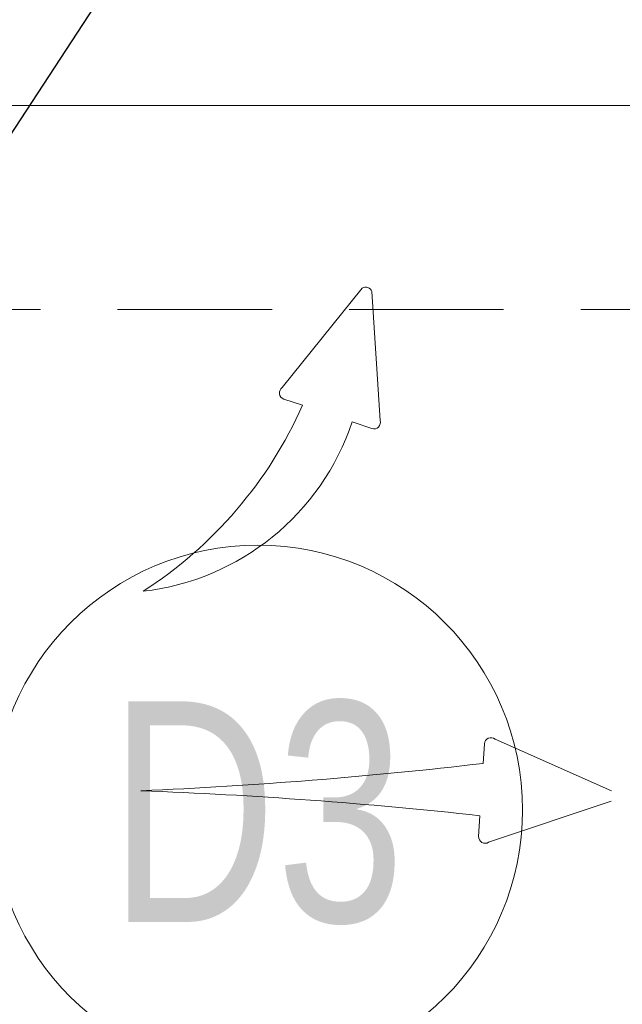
# Model space of a CAD drawing. Header units: inches. Extents: x 67014 to 70164, y -40762 to -35657.
# Tile 49 of 55: x 69190 to 69224, y -39889 to -39833. Entities that reach past the tile are written whole.
import ezdxf

# ---------------------------------------------------------------- set-up
doc = ezdxf.new("R2010")
doc.units = ezdxf.units.IN
doc.header["$MEASUREMENT"] = 0
doc.linetypes.add('HIDDEN', pattern=[0.375, 0.25, -0.125])
for name, color, linetype, lineweight in [('p--dach', 7, 'Continuous', 20), ('p--drzwi', 251, 'Continuous', 0), ('p--klimatyzator', 30, 'Continuous', 15), ('p--opis drzwi', 252, 'Continuous', 0)]:
    doc.layers.add(name, color=color, linetype=linetype, lineweight=lineweight)
doc.styles.add('STYL-1', font='arial.ttf', dxfattribs={"width": 0.75})

# ---------------------------------------------------------------- blocks, each defined once
blk = doc.blocks.new('drzwi-90-100')
blk.add_line((10.1, 2.525), (10.1, 87.375))
blk.add_arc((10.8, 3.225), 84.153, 359.52334, 90.47666)
blk = doc.blocks.new('A$C66B7A3C4')
at = {"layer": 'p--klimatyzator', "lineweight": 15}
for p, q in [((37.355, 66.342), (41.885, 71.97)), ((42.899, 64.482), (42.441, 71.784)), ((38.507, 65.335), (37.446, 65.691)), ((42.434, 64.018), (41.318, 64.392)), ((49.415, 46.421), (56.024, 43.502)), ((48.74, 45.048), (48.81, 46.165)), ((49.053, 40.585), (55.988, 42.917)), ((48.484, 40.913), (48.557, 42.088))]:
    blk.add_line(p, q, dxfattribs=at)
for centre, radius, start, end in [((42.091, 71.666), 0.367, 18.1646, 124.0624), ((37.565, 66.038), 0.367, 124.0624, 251.1135), ((16.364, 75.184), 24.234, 302.7614, 336.021), ((27.868, 68.898), 14.185, 276.5174, 341.4799), ((42.551, 64.366), 0.367, 251.4567, 18.5078), ((49.176, 46.142), 0.367, 49.4056, 176.4567), ((17.919, 309.185), 265.928, 272.46407, 276.6556), ((18.983, -228.559), 272.259, 83.76392, 87.81734), ((48.851, 40.891), 0.367, 176.4567, 303.5078)]:
    blk.add_arc(centre, radius, start, end, dxfattribs=at)

msp = doc.modelspace()

# ---------------------------------------------------------------- linework, layer by layer
msp.add_line((69224.325, -39785.799), (69185.732, -39844.648))
at = {"layer": 'p--dach', "linetype": 'HIDDEN', "ltscale": 35}
msp.add_line((68302.623, -39849.511), (69582.623, -39849.511), dxfattribs=at)
msp.add_line((68302.623, -39849.511), (69582.623, -39849.511), dxfattribs=at)
at = {"layer": 'p--opis drzwi'}
msp.add_circle((69203.062, -39877.861), 15, dxfattribs=at)

# ---------------------------------------------------------------- block references
at = {"layer": 'p--drzwi', "rotation": 270}
msp.add_blockref('drzwi-90-100', (69158.423, -39827.861), dxfattribs=at)
at = {"layer": 'p--klimatyzator', "color": 2, "linetype": 'Continuous', "lineweight": 60}
msp.add_blockref('A$C66B7A3C4', (69167.094, -39920.273), dxfattribs=at)

# ---------------------------------------------------------------- texts
at = {"layer": 'p--opis drzwi', "char_height": 12.5, "style": 'STYL-1'}
for s, insert, width, attachment_point in [('90\\P200', (69165.159, -39862.16), 17.2395, 1), ('D3', (69211.396, -39884.382), 98.6805, 9)]:
    msp.add_mtext(s, dxfattribs=dict(at, insert=insert, width=width, attachment_point=attachment_point))

doc.saveas('drawing.dxf')
